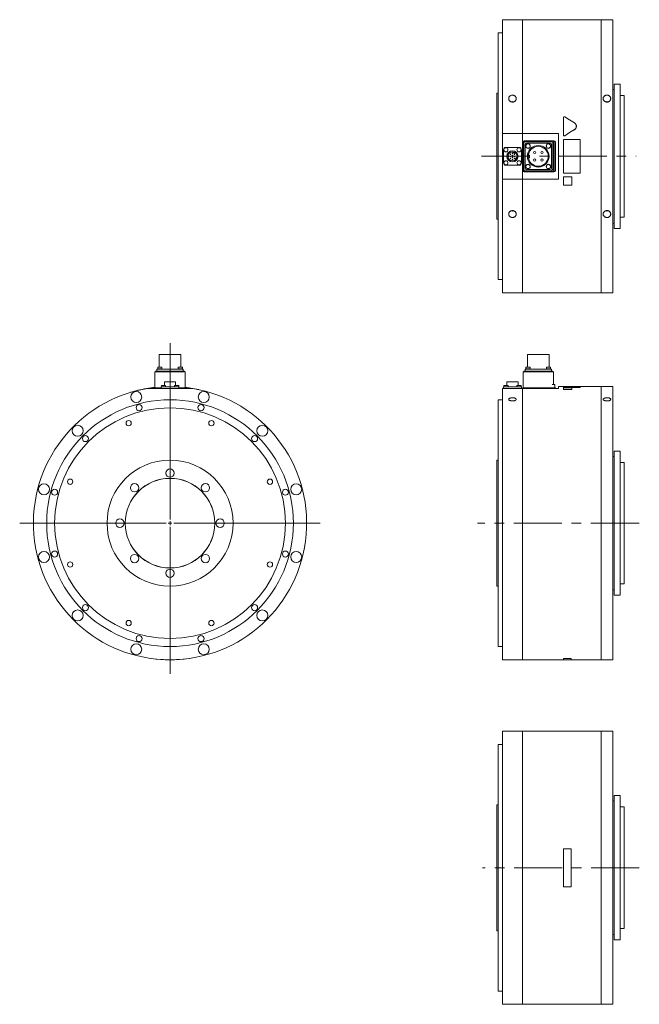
# Model space of a CAD drawing. Header units: millimetres. Extents: x 150 to 1904, y 73 to 1401.
# Tile 1 of 4: x 150 to 966, y 73 to 1370. Entities that reach past the tile are written whole.
import ezdxf

# ---------------------------------------------------------------- set-up
doc = ezdxf.new("R2010")
doc.units = ezdxf.units.MM
doc.header["$LTSCALE"] = 5
doc.linetypes.add('CENTERX2', pattern=[20.32, 12.7, -2.54, 2.54, -2.54])

# ---------------------------------------------------------------- blocks, each defined once
blk = doc.blocks.new('SW_CENTERMARKSYMBOL_4')
at = {"color": 6, "linetype": 'Continuous', "lineweight": 0}
for p, q in [((0, 5), (0, 237.2)), ((-5, 0), (-198.1, 0)), ((0, 0), (-2.5, 0)), ((0, 0), (0, 2.5)), ((0, 0), (0, -2.5)), ((0, 0), (2.5, 0)), ((5, 0), (197.7, 0)), ((0, -5), (0, -198.5))]:
    blk.add_line(p, q, dxfattribs=at)

msp = doc.modelspace()

# ---------------------------------------------------------------- linework, layer by layer
at = {"color": 7, "linetype": 'Continuous', "lineweight": 15}
for p, q in [((812.1, 1370.4), (786.1, 1370.4)), ((786.1, 1370.4), (786.1, 1220.3)), ((812.1, 1370.4), (812.1, 1220.3)), ((812.2, 1369.4), (812.1, 1369.4)), ((916, 1370.4), (812.2, 1370.4)), ((812.2, 1220.3), (812.2, 1370.4)), ((916, 1370.4), (916, 1010.4)), ((916.1, 1369.4), (916, 1369.4)), ((931.1, 1370.4), (916.1, 1370.4)), ((916.1, 1010.4), (916.1, 1370.4)), ((931.1, 1370.4), (931.1, 1010.4)), ((786.1, 1352.9), (780.1, 1352.9)), ((780.1, 1352.9), (780.1, 1027.9)), ((941.1, 1285.4), (933.1, 1285.4)), ((933.1, 1285.4), (933.1, 1095.4)), ((941.1, 1285.4), (941.1, 1095.4)), ((780.1, 1273.4), (778.6, 1273.4)), ((778.6, 1273.4), (778.6, 1107.4)), ((933.1, 1278.4), (931.1, 1278.4)), ((946.1, 1270.4), (941.1, 1270.4)), ((946.1, 1270.4), (946.1, 1110.4)), ((866.1, 1218.6), (866.1, 1241.2)), ((812.1, 1220.3), (786.1, 1220.3)), ((786.1, 1220.3), (786.1, 1160.5)), ((812.1, 1220.3), (812.1, 1160.5)), ((812.2, 1220.2), (812.1, 1220.2)), ((859.6, 1220.3), (812.2, 1220.3)), ((812.2, 1160.5), (812.2, 1220.3)), ((859.6, 1160.5), (859.6, 1220.3)), ((812.6, 1209), (812.6, 1171.8)), ((813.1, 1208.5), (813.1, 1172.3)), ((814.1, 1207.5), (814.1, 1173.3)), ((853.7, 1210.9), (814.4, 1210.9)), ((851.2, 1210.4), (814.9, 1210.4)), ((850.2, 1209.4), (815.9, 1209.4)), ((848.6, 1207.8), (817.5, 1207.8)), ((853.2, 1210.4), (851.2, 1210.4)), ((852.1, 1173.3), (852.1, 1207.5)), ((853.1, 1172.3), (853.1, 1208.5)), ((855.1, 1172.3), (855.1, 1208.5)), ((855.6, 1171.8), (855.6, 1209)), ((866.1, 1218.6), (866.1, 1218.6)), ((866.1, 1212.4), (888.1, 1212.4)), ((866.1, 1168.4), (866.1, 1212.4)), ((888.1, 1212.4), (888.1, 1168.4)), ((787.4, 1199.3), (787.4, 1181.5)), ((808, 1202.1), (790.2, 1202.1)), ((801, 1196.1), (800.6, 1195.5)), ((800.6, 1195.5), (802.7, 1194.3)), ((802.7, 1194.3), (803, 1194.9)), ((810.8, 1181.5), (810.8, 1199.3)), ((815.6, 1206), (815.6, 1174.8)), ((850.5, 1174.8), (850.5, 1206)), ((793.2, 1191.6), (793.9, 1191.6)), ((793.2, 1189.2), (793.9, 1189.2)), ((793.9, 1189.2), (793.9, 1191.6)), ((803, 1186.8), (804.1, 1188.8)), ((803.6, 1186.4), (803, 1186.8)), ((804.1, 1188.8), (804.7, 1188.5)), ((821.6, 1192.1), (819.9, 1192.1)), ((819.9, 1188.6), (821.6, 1188.6)), ((821.6, 1188.6), (821.6, 1192.1)), ((790.2, 1178.7), (808, 1178.7)), ((814.4, 1169.9), (853.7, 1169.9)), ((814.9, 1170.4), (851.2, 1170.4)), ((815.9, 1171.4), (850.2, 1171.4)), ((817.5, 1172.9), (848.6, 1172.9)), ((851.2, 1170.4), (853.2, 1170.4)), ((888.1, 1168.4), (866.1, 1168.4)), ((786.1, 1160.5), (812.1, 1160.5)), ((786.1, 1160.5), (786.1, 1010.4)), ((812.1, 1160.6), (812.2, 1160.6)), ((812.1, 1160.5), (812.1, 1010.4)), ((812.2, 1010.4), (812.2, 1160.5)), ((812.2, 1160.5), (859.6, 1160.5)), ((866.1, 1163.4), (877.1, 1163.4)), ((866.1, 1163.4), (877.1, 1163.4)), ((866.1, 1152.4), (866.1, 1163.4)), ((866.1, 1163.4), (866.1, 1163.4)), ((877.1, 1163.4), (877.1, 1152.4)), ((877.1, 1163.4), (877.1, 1163.4)), ((877.1, 1152.4), (866.1, 1152.4)), ((778.6, 1107.4), (780.1, 1107.4)), ((941.1, 1110.4), (946.1, 1110.4)), ((931.1, 1102.4), (933.1, 1102.4)), ((933.1, 1095.4), (941.1, 1095.4)), ((780.1, 1027.9), (786.1, 1027.9)), ((786.1, 1010.4), (812.1, 1010.4)), ((812.1, 1011.4), (812.2, 1011.4)), ((812.2, 1010.4), (916, 1010.4)), ((916, 1011.4), (916.1, 1011.4)), ((916.1, 1010.4), (931.1, 1010.4)), ((333.6, 929.1), (333.6, 912.5)), ((333.6, 929.1), (362.2, 929.1)), ((362.2, 912.5), (362.2, 929.1)), ((818.8, 929.1), (818.8, 912.5)), ((818.8, 929.1), (847.4, 929.1)), ((847.4, 912.5), (847.4, 929.1)), ((330.5, 907.3), (330.5, 910.1)), ((330.5, 910.1), (332.3, 910.1)), ((331.4, 910.5), (331.4, 910.1)), ((331.4, 910.5), (337.4, 910.5)), ((331.7, 912.5), (331.7, 910.5)), ((331.7, 912.5), (337.2, 912.5)), ((332.3, 910.1), (363.5, 910.1)), ((337.2, 910.5), (337.2, 912.5)), ((337.4, 910.1), (337.4, 910.5)), ((358.4, 910.5), (358.4, 910.1)), ((358.4, 910.5), (364.4, 910.5)), ((358.7, 912.5), (358.7, 910.5)), ((358.7, 912.5), (364.2, 912.5)), ((363.5, 910.1), (365.4, 910.1)), ((364.2, 910.5), (364.2, 912.5)), ((364.4, 910.1), (364.4, 910.5)), ((365.4, 910.1), (365.4, 907.3)), ((815.6, 907.3), (815.6, 910.1)), ((815.6, 910.1), (817.5, 910.1)), ((816.6, 910.5), (816.6, 910.1)), ((816.6, 910.5), (822.6, 910.5)), ((816.8, 912.5), (816.8, 910.5)), ((816.8, 912.5), (822.3, 912.5)), ((817.5, 910.1), (848.6, 910.1)), ((822.3, 910.5), (822.3, 912.5)), ((822.6, 910.1), (822.6, 910.5)), ((843.5, 910.5), (843.5, 910.1)), ((843.5, 910.5), (849.5, 910.5)), ((843.8, 912.5), (843.8, 910.5)), ((843.8, 912.5), (849.3, 912.5)), ((848.6, 910.1), (850.5, 910.1)), ((849.3, 910.5), (849.3, 912.5)), ((849.5, 910.1), (849.5, 910.5)), ((850.5, 910.1), (850.5, 907.3)), ((327.9, 885.6), (327.9, 906.3)), ((327.9, 906.3), (329.8, 906.3)), ((328.9, 906.3), (328.9, 907.3)), ((328.9, 907.3), (330.8, 907.3)), ((329.8, 906.3), (366, 906.3)), ((330.8, 907.3), (365, 907.3)), ((365, 907.3), (366.9, 907.3)), ((366, 906.3), (367.9, 906.3)), ((366.9, 907.3), (366.9, 906.3)), ((367.9, 906.3), (367.9, 885.6)), ((813.1, 885.6), (813.1, 906.3)), ((813.1, 906.3), (814.9, 906.3)), ((814.1, 906.3), (814.1, 907.3)), ((814.1, 907.3), (815.9, 907.3)), ((814.9, 906.3), (851.2, 906.3)), ((815.9, 907.3), (850.2, 907.3)), ((850.2, 907.3), (852.1, 907.3)), ((851.2, 906.3), (853.1, 906.3)), ((852.1, 907.3), (852.1, 906.3)), ((853.1, 906.3), (853.1, 889.6)), ((318, 884.6), (377.8, 884.6)), ((327.9, 886.1), (325.9, 885.9)), ((325.9, 885.8), (325.9, 885.9)), ((327.4, 884.6), (327.4, 885.6)), ((327.4, 885.6), (329.3, 885.6)), ((329.3, 885.6), (336.2, 885.6)), ((336.2, 884.6), (336.2, 886.6)), ((336.2, 886.6), (339, 886.6)), ((336.5, 888.6), (336.5, 886.6)), ((336.5, 888.6), (342, 888.6)), ((339, 886.6), (356.8, 886.6)), ((340.5, 893.2), (340.5, 888.6)), ((340.5, 893.2), (355.3, 893.2)), ((342, 886.6), (342, 888.6)), ((353.8, 888.6), (353.8, 886.6)), ((353.8, 888.6), (359.3, 888.6)), ((355.3, 888.6), (355.3, 893.2)), ((356.8, 886.6), (359.6, 886.6)), ((359.3, 886.6), (359.3, 888.6)), ((359.6, 886.6), (359.6, 884.6)), ((359.6, 885.6), (366.5, 885.6)), ((366.5, 885.6), (368.4, 885.6)), ((369.9, 885.9), (367.9, 886.1)), ((368.4, 885.6), (368.4, 884.6)), ((369.9, 885.8), (369.9, 885.9)), ((374.9, 885.1), (374.9, 885.2)), ((385.9, 883.1), (385.9, 883.2)), ((786.1, 884.6), (786.1, 527.1)), ((786.1, 884.6), (812.1, 884.6)), ((787.4, 884.6), (787.4, 886.6)), ((787.4, 886.6), (790.2, 886.6)), ((787.7, 888.6), (787.7, 886.6)), ((787.7, 888.6), (793.2, 888.6)), ((790.2, 886.6), (808, 886.6)), ((791.7, 893.2), (791.7, 888.6)), ((791.7, 893.2), (806.5, 893.2)), ((793.2, 886.6), (793.2, 888.6)), ((804.9, 888.6), (804.9, 886.6)), ((804.9, 888.6), (810.4, 888.6)), ((806.5, 888.6), (806.5, 893.2)), ((808, 886.6), (810.8, 886.6)), ((810.4, 886.6), (810.4, 888.6)), ((810.8, 886.6), (810.8, 884.6)), ((812.1, 884.6), (812.1, 527.1)), ((812.1, 883.6), (812.2, 883.6)), ((812.2, 884.6), (859.6, 884.6)), ((812.2, 527.1), (812.2, 884.6)), ((812.6, 884.6), (812.6, 885.6)), ((812.6, 885.6), (814.4, 885.6)), ((814.4, 885.6), (853.7, 885.6)), ((851.2, 889.6), (853.2, 889.6)), ((853.2, 889.6), (855.1, 889.6)), ((853.7, 885.6), (855.6, 885.6)), ((855.1, 889.6), (855.1, 885.6)), ((855.6, 885.6), (855.6, 884.6)), ((866.1, 887.1), (859.6, 887.1)), ((859.6, 884.6), (859.6, 887.1)), ((888.1, 887.2), (866.1, 887.2)), ((866.1, 885.9), (866.1, 887.2)), ((866.1, 885.8), (866.1, 885.9)), ((888.1, 885.9), (866.1, 885.9)), ((888.1, 885.8), (866.1, 885.8)), ((866.1, 885.2), (877.1, 885.2)), ((866.1, 883.2), (866.1, 885.2)), ((866.1, 883.1), (866.1, 883.2)), ((877.1, 883.2), (866.1, 883.2)), ((877.1, 883.1), (866.1, 883.1)), ((877.1, 885.2), (877.1, 883.2)), ((877.1, 883.1), (877.1, 883.2)), ((888.1, 887.2), (888.1, 885.9)), ((916, 887.1), (888.1, 887.1)), ((888.1, 885.8), (888.1, 885.9)), ((916, 887.1), (916, 527.1)), ((916.1, 886.1), (916, 886.1)), ((931.1, 887.1), (916.1, 887.1)), ((916.1, 707.1), (916.1, 887.1)), ((931.1, 887.1), (931.1, 527.1)), ((786.1, 869.6), (780.1, 869.6)), ((780.1, 869.6), (780.1, 544.6)), ((933.1, 795.1), (931.1, 795.1)), ((941.1, 802.1), (933.1, 802.1)), ((933.1, 802.1), (933.1, 612.1)), ((941.1, 802.1), (941.1, 612.1)), ((780.1, 790.1), (778.6, 790.1)), ((778.6, 790.1), (778.6, 624.1)), ((946.1, 787.1), (941.1, 787.1)), ((946.1, 787.1), (946.1, 627.1)), ((916.1, 527.1), (916.1, 707.1)), ((778.6, 624.1), (780.1, 624.1)), ((941.1, 627.1), (946.1, 627.1)), ((931.1, 619.1), (933.1, 619.1)), ((933.1, 612.1), (941.1, 612.1)), ((780.1, 544.6), (786.1, 544.6)), ((322.9, 528.9), (322.9, 528.8)), ((372.9, 528.9), (372.9, 528.8)), ((786.1, 527.1), (812.1, 527.1)), ((812.1, 528.1), (812.2, 528.1)), ((812.2, 527.1), (866.1, 527.1)), ((876.6, 528.9), (866.1, 528.9)), ((866.1, 528.9), (866.1, 528.8)), ((866.1, 528.8), (866.1, 527)), ((876.6, 528.8), (866.1, 528.8)), ((866.1, 527), (876.6, 527)), ((876.6, 528.9), (876.6, 528.8)), ((876.6, 527), (876.6, 528.8)), ((876.6, 527.1), (916, 527.1)), ((916, 528.1), (916.1, 528.1)), ((916.1, 527.1), (931.1, 527.1)), ((812.1, 433.2), (786.1, 433.2)), ((786.1, 433.2), (786.1, 73.2)), ((812.1, 433.2), (812.1, 73.2)), ((812.2, 432.2), (812.1, 432.2)), ((916, 433.2), (812.2, 433.2)), ((812.2, 73.2), (812.2, 433.2)), ((916, 433.2), (916, 73.2)), ((916.1, 432.2), (916, 432.2)), ((931.1, 433.2), (916.1, 433.2)), ((916.1, 73.2), (916.1, 433.2)), ((931.1, 433.2), (931.1, 73.2)), ((786.1, 415.7), (780.1, 415.7)), ((780.1, 415.7), (780.1, 90.7)), ((933.1, 341.2), (931.1, 341.2)), ((941.1, 348.2), (933.1, 348.2)), ((933.1, 348.2), (933.1, 158.2)), ((941.1, 348.2), (941.1, 158.2)), ((780.1, 336.2), (778.6, 336.2)), ((778.6, 336.2), (778.6, 170.2)), ((946.1, 333.2), (941.1, 333.2)), ((946.1, 333.2), (946.1, 173.2)), ((876.6, 278.2), (866.1, 278.2)), ((866.1, 278.2), (866.1, 228.2)), ((876.6, 228.2), (876.6, 278.2)), ((866.1, 228.2), (876.6, 228.2)), ((778.6, 170.2), (780.1, 170.2)), ((941.1, 173.2), (946.1, 173.2)), ((931.1, 165.2), (933.1, 165.2)), ((933.1, 158.2), (941.1, 158.2)), ((780.1, 90.7), (786.1, 90.7)), ((786.1, 73.2), (812.1, 73.2)), ((812.1, 74.2), (812.2, 74.2)), ((812.2, 73.2), (916, 73.2)), ((916, 74.2), (916.1, 74.2)), ((916.1, 73.2), (931.1, 73.2))]:
    msp.add_line(p, q, dxfattribs=at)
at = {"color": 6, "linetype": 'CENTERX2', "lineweight": 0}
for p, q in [((758.3, 1190.4), (962.1, 1190.4)), ((965.8, 707.1), (752.8, 707.1)), ((966.2, 253.2), (759.6, 253.2))]:
    msp.add_line(p, q, dxfattribs=at)
at = {"color": 7, "linetype": 'Continuous', "lineweight": 15, "flags": 128}
for points in [[(867.9, 1242.2), (874.3, 1238.3), (880.8, 1234.3)], [(880.8, 1225.6), (874.4, 1221.6), (867.9, 1217.6)], [(880.8, 1225.5), (874.4, 1221.6), (867.9, 1217.6)], [(797.4, 1118.5), (797.7, 1118.4), (799.1, 1118.2)], [(799.1, 1118.2), (800.4, 1118.4), (800.8, 1118.5)], [(921.9, 1118.5), (922.2, 1118.4), (923.6, 1118.2)], [(923.6, 1118.2), (924.9, 1118.4), (925.3, 1118.5)], [(327.9, 886), (325.4, 885.7), (318, 884.6)], [(377.8, 884.6), (370.4, 885.7), (367.9, 886)]]:
    msp.add_lwpolyline(points, dxfattribs=at)
at = {"color": 7, "linetype": 'Continuous', "lineweight": 15}
for centre, radius in [((819.6, 1203.9), 3), ((819.6, 1203.9), 2.75), ((846.5, 1203.9), 3), ((846.5, 1203.9), 2.75), ((790.4, 1199), 2.75), ((799.1, 1190.4), 7.4), ((799.1, 1190.4), 6), ((796.4, 1193.1), 0.375), ((799.1, 1194.4), 0.375), ((801.7, 1193.1), 0.375), ((807.7, 1199), 2.75), ((833.1, 1190.4), 14.3), ((833.1, 1190.4), 13.2), ((828.2, 1195.4), 1.5), ((837.9, 1195.4), 1.5), ((790.4, 1181.8), 2.75), ((796.4, 1190.4), 0.375), ((796.4, 1187.7), 0.375), ((799.1, 1191.7), 0.375), ((799.1, 1189.1), 0.375), ((799.1, 1186.4), 0.375), ((801.7, 1190.4), 0.375), ((801.7, 1187.7), 0.375), ((807.7, 1181.8), 2.75), ((828.2, 1185.4), 1.5), ((837.9, 1185.4), 1.5), ((819.6, 1176.9), 3), ((819.6, 1176.9), 2.75), ((846.5, 1176.9), 3), ((846.5, 1176.9), 2.75), ((347.9, 707.1), 162.5), ((303.4, 873.3), 7.25), ((392.4, 873.3), 7.25), ((347.9, 707.1), 152), ((307.2, 859.3), 4), ((388.7, 859.3), 4), ((226.3, 828.8), 7.25), ((293.4, 838.8), 3.5), ((402.4, 838.8), 3.5), ((469.5, 828.8), 7.25), ((236.5, 818.5), 4), ((459.3, 818.5), 4), ((347.9, 707.1), 83), ((347.9, 773.1), 5.5), ((347.9, 707.1), 59.1), ((347.9, 707.1), 59), ((181.8, 751.7), 7.25), ((216.3, 761.7), 3.5), ((301.2, 753.8), 5.5), ((394.6, 753.8), 5.5), ((479.6, 761.7), 3.5), ((514.1, 751.7), 7.25), ((195.8, 747.9), 4), ((500, 747.9), 4), ((281.9, 707.1), 5.5), ((413.9, 707.1), 5.5), ((181.8, 662.6), 7.25), ((195.8, 666.4), 4), ((301.2, 660.5), 5.5), ((394.6, 660.5), 5.5), ((500, 666.4), 4), ((514.1, 662.6), 7.25), ((216.3, 652.6), 3.5), ((479.6, 652.6), 3.5), ((347.9, 641.1), 5.5), ((236.5, 595.8), 4), ((459.3, 595.8), 4), ((226.3, 585.5), 7.25), ((469.5, 585.5), 7.25), ((293.4, 575.5), 3.5), ((402.4, 575.5), 3.5), ((307.2, 555), 4), ((388.7, 555), 4), ((303.4, 541), 7.25), ((392.4, 541), 7.25)]:
    msp.add_circle(centre, radius, dxfattribs=at)
for centre, radius, start, end in [((799.1, 1257.1), 5.48, 71.624, 108.4768), ((923.6, 1257.1), 5.48, 71.624, 108.4767), ((814.4, 1209), 1.88, 90, 180), ((814.9, 1208.5), 1.88, 90, 180), ((815.9, 1207.5), 1.88, 90, 180), ((817.5, 1206), 1.88, 90, 180), ((848.6, 1206), 1.88, 0, 90), ((850.2, 1207.5), 1.88, 0, 90), ((851.2, 1208.5), 1.88, 0, 90), ((853.2, 1208.5), 1.88, 0, 90), ((853.7, 1209), 1.88, 0, 90), ((790.2, 1199.3), 2.8, 90, 180), ((808, 1199.3), 2.8, 0, 90), ((790.2, 1181.5), 2.8, 180, 270), ((808, 1181.5), 2.8, 270, 0), ((814.4, 1171.8), 1.88, 180, 270), ((814.9, 1172.3), 1.88, 180, 270), ((815.9, 1173.3), 1.88, 180, 270), ((817.5, 1174.8), 1.88, 180, 270), ((848.6, 1174.8), 1.88, 270, 0), ((850.2, 1173.3), 1.88, 270, 0), ((851.2, 1172.3), 1.88, 270, 0), ((853.2, 1172.3), 1.88, 270, 0), ((853.7, 1171.8), 1.88, 270, 0), ((347.9, 707.1), 180, 99.5604, 80.4396), ((347.9, 707.1), 180.1, 99.0135, 106.3929), ((347.9, 707.1), 180.1, 77.8125, 81.3731), ((347.9, 707.1), 180.1, 262.0164, 277.9836)]:
    msp.add_arc(centre, radius, start, end, dxfattribs=at)
for points, knots in [([(799.1, 1261.9), (798.7, 1261.9), (798.4, 1261.9), (797.9, 1262), (797.8, 1262.1), (797.5, 1262.1), (797.3, 1262.2), (796.8, 1262.4), (796.6, 1262.5), (796, 1262.8), (795.8, 1263), (795.3, 1263.5), (795.1, 1263.7), (794.7, 1264.2), (794.6, 1264.4), (794.3, 1265), (794.2, 1265.3), (794.1, 1265.9), (794.1, 1266.2), (794.1, 1266.8), (794.1, 1267.1), (794.2, 1267.6), (794.3, 1267.9), (794.6, 1268.5), (794.7, 1268.7), (795.1, 1269.2), (795.3, 1269.4), (795.8, 1269.9), (796, 1270), (796.4, 1270.3), (796.6, 1270.4), (796.8, 1270.5), (797, 1270.6), (797.4, 1270.7), (797.8, 1270.8), (798.4, 1270.9), (798.7, 1271), (799.4, 1271), (799.7, 1270.9), (800.4, 1270.8), (800.7, 1270.7), (801.3, 1270.5), (801.6, 1270.4), (802.1, 1270), (802.4, 1269.9), (802.8, 1269.4), (803, 1269.2), (803.4, 1268.7), (803.6, 1268.5), (803.8, 1267.9), (803.9, 1267.6), (804, 1267.1), (804.1, 1266.8), (804.1, 1266.2), (804, 1265.9), (803.9, 1265.4), (803.9, 1265.3), (803.8, 1265), (803.7, 1264.9), (803.6, 1264.4), (803.4, 1264.2), (803, 1263.7), (802.8, 1263.5), (802.4, 1263), (802.1, 1262.8), (801.7, 1262.6), (801.6, 1262.5), (801.3, 1262.4), (801.1, 1262.3), (800.7, 1262.1), (800.4, 1262), (799.7, 1261.9), (799.4, 1261.9), (799.1, 1261.9)], [0, 0, 0, 0, 0.03125, 0.03125, 0.046875, 0.046875, 0.0625, 0.0625, 0.09375, 0.09375, 0.125, 0.125, 0.15625, 0.15625, 0.1875, 0.1875, 0.21875, 0.21875, 0.25, 0.25, 0.28125, 0.28125, 0.3125, 0.3125, 0.34375, 0.34375, 0.375, 0.375, 0.40625, 0.40625, 0.421875, 0.421875, 0.4375, 0.4375, 0.46875, 0.46875, 0.5, 0.5, 0.53125, 0.53125, 0.5625, 0.5625, 0.59375, 0.59375, 0.625, 0.625, 0.65625, 0.65625, 0.6875, 0.6875, 0.71875, 0.71875, 0.75, 0.75, 0.78125, 0.78125, 0.796875, 0.796875, 0.8125, 0.8125, 0.84375, 0.84375, 0.875, 0.875, 0.90625, 0.90625, 0.921875, 0.921875, 0.9375, 0.9375, 0.96875, 0.96875, 1, 1, 1, 1]), ([(923.6, 1261.9), (923.2, 1261.9), (922.9, 1261.9), (922.4, 1262), (922.3, 1262.1), (922, 1262.1), (921.8, 1262.2), (921.3, 1262.4), (921.1, 1262.5), (920.5, 1262.8), (920.3, 1263), (919.8, 1263.5), (919.6, 1263.7), (919.2, 1264.2), (919.1, 1264.4), (918.8, 1265), (918.7, 1265.3), (918.6, 1265.9), (918.6, 1266.2), (918.6, 1266.8), (918.6, 1267.1), (918.7, 1267.6), (918.8, 1267.9), (919.1, 1268.5), (919.2, 1268.7), (919.6, 1269.2), (919.8, 1269.4), (920.3, 1269.9), (920.5, 1270), (920.9, 1270.3), (921.1, 1270.4), (921.3, 1270.5), (921.5, 1270.6), (921.9, 1270.7), (922.3, 1270.8), (922.9, 1270.9), (923.2, 1271), (923.9, 1271), (924.2, 1270.9), (924.9, 1270.8), (925.2, 1270.7), (925.8, 1270.5), (926.1, 1270.4), (926.6, 1270), (926.9, 1269.9), (927.3, 1269.4), (927.5, 1269.2), (927.9, 1268.7), (928.1, 1268.5), (928.3, 1267.9), (928.4, 1267.6), (928.5, 1267.1), (928.6, 1266.8), (928.6, 1266.2), (928.5, 1265.9), (928.4, 1265.4), (928.4, 1265.3), (928.3, 1265), (928.2, 1264.9), (928.1, 1264.4), (927.9, 1264.2), (927.5, 1263.7), (927.3, 1263.5), (926.9, 1263), (926.6, 1262.8), (926.2, 1262.6), (926.1, 1262.5), (925.8, 1262.4), (925.6, 1262.3), (925.2, 1262.1), (924.9, 1262), (924.2, 1261.9), (923.9, 1261.9), (923.6, 1261.9)], [0, 0, 0, 0, 0.03125, 0.03125, 0.046875, 0.046875, 0.0625, 0.0625, 0.09375, 0.09375, 0.125, 0.125, 0.15625, 0.15625, 0.1875, 0.1875, 0.21875, 0.21875, 0.25, 0.25, 0.28125, 0.28125, 0.3125, 0.3125, 0.34375, 0.34375, 0.375, 0.375, 0.40625, 0.40625, 0.421875, 0.421875, 0.4375, 0.4375, 0.46875, 0.46875, 0.5, 0.5, 0.53125, 0.53125, 0.5625, 0.5625, 0.59375, 0.59375, 0.625, 0.625, 0.65625, 0.65625, 0.6875, 0.6875, 0.71875, 0.71875, 0.75, 0.75, 0.78125, 0.78125, 0.796875, 0.796875, 0.8125, 0.8125, 0.84375, 0.84375, 0.875, 0.875, 0.90625, 0.90625, 0.921875, 0.921875, 0.9375, 0.9375, 0.96875, 0.96875, 1, 1, 1, 1]), ([(866.1, 1241.2), (866.1, 1241.3), (866.1, 1241.4), (866.1, 1241.6), (866.2, 1241.7), (866.3, 1241.9), (866.3, 1242), (866.4, 1242.1), (866.5, 1242.1), (866.6, 1242.2), (866.6, 1242.2), (866.8, 1242.3), (866.9, 1242.4), (867.1, 1242.4), (867.2, 1242.4), (867.5, 1242.4), (867.7, 1242.4), (867.9, 1242.2)], [0, 0, 0, 0, 0.125, 0.125, 0.25, 0.25, 0.375, 0.375, 0.4375, 0.4375, 0.5, 0.5, 0.625, 0.625, 0.75, 0.75, 1, 1, 1, 1]), ([(880.8, 1234.3), (881, 1234.1), (881.2, 1234), (881.5, 1233.7), (881.7, 1233.6), (882, 1233.3), (882.1, 1233.1), (882.4, 1232.8), (882.5, 1232.6), (882.7, 1232.2), (882.8, 1232), (883, 1231.6), (883, 1231.4), (883.2, 1230.8), (883.3, 1230.4), (883.3, 1229.7), (883.2, 1229.5), (883.2, 1229.2), (883.2, 1229.1), (883.2, 1228.9), (883.1, 1228.7), (883, 1228.4), (883, 1228.2), (882.8, 1227.8), (882.7, 1227.6), (882.5, 1227.2), (882.4, 1227.1), (882.1, 1226.7), (882, 1226.5), (881.6, 1226.1), (881.2, 1225.8), (880.8, 1225.6)], [0, 0, 0, 0, 0.0625, 0.0625, 0.125, 0.125, 0.1875, 0.1875, 0.25, 0.25, 0.3125, 0.3125, 0.375, 0.375, 0.5, 0.5, 0.5625, 0.5625, 0.59375, 0.59375, 0.625, 0.625, 0.6875, 0.6875, 0.75, 0.75, 0.8125, 0.8125, 0.875, 0.875, 1, 1, 1, 1]), ([(883.3, 1229.9), (883.3, 1229.8), (883.3, 1229.7), (883.2, 1229.5), (883.2, 1229.3), (883.2, 1229), (883.2, 1228.8), (883.1, 1228.5), (882.9, 1228), (882.6, 1227.4), (882.3, 1226.9), (881.9, 1226.4), (881.5, 1226.1), (881.2, 1225.8), (881, 1225.6), (880.8, 1225.5)], [0, 0, 0, 0, 0.041785, 0.083409, 0.124944, 0.16646, 0.208028, 0.249719, 0.374967, 0.499932, 0.625153, 0.750059, 0.833588, 0.916694, 1, 1, 1, 1]), ([(867.9, 1217.6), (867.9, 1217.6), (867.8, 1217.5), (867.7, 1217.5), (867.6, 1217.4), (867.4, 1217.4), (867.2, 1217.4), (867, 1217.4), (866.7, 1217.5), (866.4, 1217.7), (866.2, 1217.9), (866.2, 1218.1), (866.1, 1218.3), (866.1, 1218.4), (866.1, 1218.5), (866.1, 1218.6)], [0, 0, 0, 0, 0.041732, 0.083284, 0.12499, 0.187518, 0.250129, 0.375063, 0.499925, 0.624521, 0.749263, 0.811808, 0.874497, 0.937211, 1, 1, 1, 1]), ([(867.9, 1217.6), (867.7, 1217.5), (867.5, 1217.4), (867.2, 1217.4), (867.1, 1217.4), (866.9, 1217.5), (866.8, 1217.5), (866.5, 1217.7), (866.3, 1217.8), (866.1, 1218.2), (866.1, 1218.4), (866.1, 1218.6)], [0, 0, 0, 0, 0.25, 0.25, 0.375, 0.375, 0.5, 0.5, 0.75, 0.75, 1, 1, 1, 1]), ([(799.1, 1109.8), (798.7, 1109.8), (798.4, 1109.8), (797.9, 1109.9), (797.8, 1110), (797.5, 1110.1), (797.3, 1110.1), (796.8, 1110.3), (796.6, 1110.4), (796, 1110.7), (795.8, 1110.9), (795.3, 1111.3), (795.1, 1111.6), (794.7, 1112.1), (794.6, 1112.3), (794.3, 1112.9), (794.2, 1113.1), (794.1, 1113.7), (794.1, 1114), (794.1, 1114.6), (794.1, 1114.9), (794.2, 1115.5), (794.3, 1115.8), (794.6, 1116.3), (794.7, 1116.6), (795.1, 1117.1), (795.3, 1117.3), (795.8, 1117.7), (796, 1117.9), (796.4, 1118.2), (796.6, 1118.3), (796.8, 1118.4), (797, 1118.5), (797.4, 1118.6), (797.8, 1118.7), (798.4, 1118.8), (798.7, 1118.9), (799.4, 1118.9), (799.7, 1118.9), (800.4, 1118.7), (800.7, 1118.6), (801.3, 1118.4), (801.6, 1118.3), (802.1, 1117.9), (802.4, 1117.8), (802.8, 1117.3), (803, 1117.1), (803.4, 1116.6), (803.6, 1116.3), (803.8, 1115.8), (803.9, 1115.5), (804, 1114.9), (804.1, 1114.6), (804.1, 1114), (804, 1113.7), (803.9, 1113.3), (803.9, 1113.2), (803.8, 1112.9), (803.7, 1112.7), (803.6, 1112.3), (803.4, 1112.1), (803, 1111.6), (802.8, 1111.3), (802.4, 1110.9), (802.1, 1110.7), (801.7, 1110.5), (801.6, 1110.4), (801.3, 1110.3), (801.1, 1110.2), (800.7, 1110), (800.4, 1110), (799.7, 1109.8), (799.4, 1109.8), (799.1, 1109.8)], [0, 0, 0, 0, 0.03125, 0.03125, 0.046875, 0.046875, 0.0625, 0.0625, 0.09375, 0.09375, 0.125, 0.125, 0.15625, 0.15625, 0.1875, 0.1875, 0.21875, 0.21875, 0.25, 0.25, 0.28125, 0.28125, 0.3125, 0.3125, 0.34375, 0.34375, 0.375, 0.375, 0.40625, 0.40625, 0.421875, 0.421875, 0.4375, 0.4375, 0.46875, 0.46875, 0.5, 0.5, 0.53125, 0.53125, 0.5625, 0.5625, 0.59375, 0.59375, 0.625, 0.625, 0.65625, 0.65625, 0.6875, 0.6875, 0.71875, 0.71875, 0.75, 0.75, 0.78125, 0.78125, 0.796875, 0.796875, 0.8125, 0.8125, 0.84375, 0.84375, 0.875, 0.875, 0.90625, 0.90625, 0.921875, 0.921875, 0.9375, 0.9375, 0.96875, 0.96875, 1, 1, 1, 1]), ([(923.6, 1109.8), (923.2, 1109.8), (922.9, 1109.8), (922.4, 1109.9), (922.3, 1110), (922, 1110.1), (921.8, 1110.1), (921.3, 1110.3), (921.1, 1110.4), (920.5, 1110.7), (920.3, 1110.9), (919.8, 1111.3), (919.6, 1111.6), (919.2, 1112.1), (919.1, 1112.3), (918.8, 1112.9), (918.7, 1113.1), (918.6, 1113.7), (918.6, 1114), (918.6, 1114.6), (918.6, 1114.9), (918.7, 1115.5), (918.8, 1115.8), (919.1, 1116.3), (919.2, 1116.6), (919.6, 1117.1), (919.8, 1117.3), (920.3, 1117.7), (920.5, 1117.9), (920.9, 1118.2), (921.1, 1118.3), (921.3, 1118.4), (921.5, 1118.5), (921.9, 1118.6), (922.3, 1118.7), (922.9, 1118.8), (923.2, 1118.9), (923.9, 1118.9), (924.2, 1118.9), (924.9, 1118.7), (925.2, 1118.6), (925.8, 1118.4), (926.1, 1118.3), (926.6, 1117.9), (926.9, 1117.8), (927.3, 1117.3), (927.5, 1117.1), (927.9, 1116.6), (928.1, 1116.3), (928.3, 1115.8), (928.4, 1115.5), (928.5, 1114.9), (928.6, 1114.6), (928.6, 1114), (928.5, 1113.7), (928.4, 1113.3), (928.4, 1113.2), (928.3, 1112.9), (928.2, 1112.7), (928.1, 1112.3), (927.9, 1112.1), (927.5, 1111.6), (927.3, 1111.3), (926.9, 1110.9), (926.6, 1110.7), (926.2, 1110.5), (926.1, 1110.4), (925.8, 1110.3), (925.6, 1110.2), (925.2, 1110), (924.9, 1110), (924.2, 1109.8), (923.9, 1109.8), (923.6, 1109.8)], [0, 0, 0, 0, 0.03125, 0.03125, 0.046875, 0.046875, 0.0625, 0.0625, 0.09375, 0.09375, 0.125, 0.125, 0.15625, 0.15625, 0.1875, 0.1875, 0.21875, 0.21875, 0.25, 0.25, 0.28125, 0.28125, 0.3125, 0.3125, 0.34375, 0.34375, 0.375, 0.375, 0.40625, 0.40625, 0.421875, 0.421875, 0.4375, 0.4375, 0.46875, 0.46875, 0.5, 0.5, 0.53125, 0.53125, 0.5625, 0.5625, 0.59375, 0.59375, 0.625, 0.625, 0.65625, 0.65625, 0.6875, 0.6875, 0.71875, 0.71875, 0.75, 0.75, 0.78125, 0.78125, 0.796875, 0.796875, 0.8125, 0.8125, 0.84375, 0.84375, 0.875, 0.875, 0.90625, 0.90625, 0.921875, 0.921875, 0.9375, 0.9375, 0.96875, 0.96875, 1, 1, 1, 1]), ([(320.9, 885.2), (320.9, 885.2), (320.9, 885.2), (320.8, 885.2), (320.6, 885.1), (320.3, 885.1), (320, 885.1), (319.8, 885), (319.7, 885)], [0, 0, 0, 0, 0.069995, 0.255921, 0.441558, 0.62728, 0.813338, 1, 1, 1, 1]), ([(297.1, 879.9), (297, 879.9), (296.8, 879.8), (296.5, 879.7), (296.2, 879.7), (296, 879.6), (295.9, 879.6), (295.9, 879.6), (295.9, 879.6)], [0, 0, 0, 0, 0.184857, 0.370109, 0.555275, 0.739886, 0.924596, 1, 1, 1, 1]), ([(799.1, 868.1), (798.7, 868.1), (798.4, 868.1), (797.9, 868.2), (797.8, 868.2), (797.5, 868.2), (797.3, 868.2), (796.8, 868.3), (796.6, 868.4), (796, 868.6), (795.8, 868.6), (795.3, 868.8), (795.1, 869), (794.7, 869.2), (794.6, 869.3), (794.3, 869.6), (794.2, 869.7), (794.1, 870), (794.1, 870.1), (794.1, 870.4), (794.1, 870.5), (794.2, 870.8), (794.3, 870.9), (794.6, 871.2), (794.7, 871.3), (795.1, 871.5), (795.3, 871.6), (795.8, 871.8), (796, 871.9), (796.4, 872), (796.6, 872.1), (796.8, 872.1), (797, 872.1), (797.4, 872.2), (797.8, 872.3), (798.4, 872.3), (798.7, 872.3), (799.4, 872.3), (799.7, 872.3), (800.4, 872.3), (800.7, 872.2), (801.3, 872.1), (801.6, 872.1), (802.1, 871.9), (802.4, 871.8), (802.8, 871.6), (803, 871.5), (803.4, 871.3), (803.6, 871.2), (803.8, 870.9), (803.9, 870.8), (804, 870.6), (804.1, 870.4), (804.1, 870.1), (804, 870), (803.9, 869.8), (803.9, 869.7), (803.8, 869.6), (803.7, 869.5), (803.6, 869.3), (803.4, 869.2), (803, 869), (802.8, 868.8), (802.4, 868.6), (802.1, 868.6), (801.7, 868.4), (801.6, 868.4), (801.3, 868.3), (801.1, 868.3), (800.7, 868.2), (800.4, 868.2), (799.7, 868.1), (799.4, 868.1), (799.1, 868.1)], [0, 0, 0, 0, 0.03125, 0.03125, 0.046875, 0.046875, 0.0625, 0.0625, 0.09375, 0.09375, 0.125, 0.125, 0.15625, 0.15625, 0.1875, 0.1875, 0.21875, 0.21875, 0.25, 0.25, 0.28125, 0.28125, 0.3125, 0.3125, 0.34375, 0.34375, 0.375, 0.375, 0.40625, 0.40625, 0.421875, 0.421875, 0.4375, 0.4375, 0.46875, 0.46875, 0.5, 0.5, 0.53125, 0.53125, 0.5625, 0.5625, 0.59375, 0.59375, 0.625, 0.625, 0.65625, 0.65625, 0.6875, 0.6875, 0.71875, 0.71875, 0.75, 0.75, 0.78125, 0.78125, 0.796875, 0.796875, 0.8125, 0.8125, 0.84375, 0.84375, 0.875, 0.875, 0.90625, 0.90625, 0.921875, 0.921875, 0.9375, 0.9375, 0.96875, 0.96875, 1, 1, 1, 1]), ([(923.6, 868.1), (923.2, 868.1), (922.9, 868.1), (922.4, 868.2), (922.3, 868.2), (922, 868.2), (921.8, 868.2), (921.3, 868.3), (921.1, 868.4), (920.5, 868.6), (920.3, 868.6), (919.8, 868.8), (919.6, 869), (919.2, 869.2), (919.1, 869.3), (918.8, 869.6), (918.7, 869.7), (918.6, 870), (918.6, 870.1), (918.6, 870.4), (918.6, 870.5), (918.7, 870.8), (918.8, 870.9), (919.1, 871.2), (919.2, 871.3), (919.6, 871.5), (919.8, 871.6), (920.3, 871.8), (920.5, 871.9), (920.9, 872), (921.1, 872.1), (921.3, 872.1), (921.5, 872.1), (921.9, 872.2), (922.3, 872.3), (922.9, 872.3), (923.2, 872.3), (923.9, 872.3), (924.2, 872.3), (924.9, 872.3), (925.2, 872.2), (925.8, 872.1), (926.1, 872.1), (926.6, 871.9), (926.9, 871.8), (927.3, 871.6), (927.5, 871.5), (927.9, 871.3), (928.1, 871.2), (928.3, 870.9), (928.4, 870.8), (928.5, 870.6), (928.6, 870.4), (928.6, 870.1), (928.5, 870), (928.4, 869.8), (928.4, 869.7), (928.3, 869.6), (928.2, 869.5), (928.1, 869.3), (927.9, 869.2), (927.5, 869), (927.3, 868.8), (926.9, 868.6), (926.6, 868.6), (926.2, 868.4), (926.1, 868.4), (925.8, 868.3), (925.6, 868.3), (925.2, 868.2), (924.9, 868.2), (924.2, 868.1), (923.9, 868.1), (923.6, 868.1)], [0, 0, 0, 0, 0.03125, 0.03125, 0.046875, 0.046875, 0.0625, 0.0625, 0.09375, 0.09375, 0.125, 0.125, 0.15625, 0.15625, 0.1875, 0.1875, 0.21875, 0.21875, 0.25, 0.25, 0.28125, 0.28125, 0.3125, 0.3125, 0.34375, 0.34375, 0.375, 0.375, 0.40625, 0.40625, 0.421875, 0.421875, 0.4375, 0.4375, 0.46875, 0.46875, 0.5, 0.5, 0.53125, 0.53125, 0.5625, 0.5625, 0.59375, 0.59375, 0.625, 0.625, 0.65625, 0.65625, 0.6875, 0.6875, 0.71875, 0.71875, 0.75, 0.75, 0.78125, 0.78125, 0.796875, 0.796875, 0.8125, 0.8125, 0.84375, 0.84375, 0.875, 0.875, 0.90625, 0.90625, 0.921875, 0.921875, 0.9375, 0.9375, 0.96875, 0.96875, 1, 1, 1, 1])]:
    msp.add_open_spline(points, degree=3, knots=knots, dxfattribs=at)

# ---------------------------------------------------------------- block references
at = {"color": 7, "linetype": 'Continuous', "lineweight": 0}
msp.add_blockref('SW_CENTERMARKSYMBOL_4', (347.9, 707.1), dxfattribs=at)

doc.saveas('drawing.dxf')
